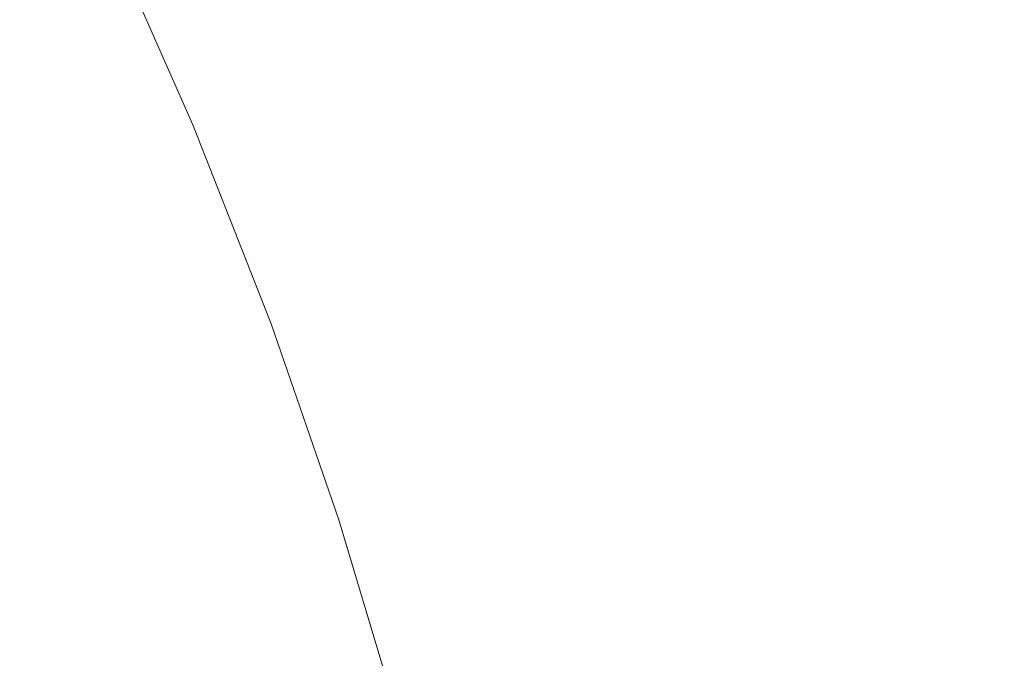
# Model space of a CAD drawing. Header units: centimetres. Extents: x -44.1 to 45.2, y 4.2 to 6.
# Tile 205 of 256: x -14.10372 to -14.09068, y 5.91727 to 5.92573. Entities that reach past the tile are written whole.
import ezdxf

# ---------------------------------------------------------------- set-up
doc = ezdxf.new("R2010")
doc.units = ezdxf.units.CM
doc.header["$LTSCALE"] = 2.54
doc.layers.add('Lucido design-1', color=7, linetype='Continuous')

# ---------------------------------------------------------------- blocks, each defined once
blk = doc.blocks.new('Gruppo-4-1')
at = {"color": 7, "linetype": 'Continuous', "lineweight": 9}
for points, invisible_edges in [([(-14.102609, 5.92701, -2276.72217), (-14.101428, 5.924333, -2276.72217), (-14.101428, 5.924333, -2276.92217), (-14.102294, 5.926296, -2276.92217)], 10), ([(-14.101439, 5.924408, -2276.720561), (-14.101428, 5.924333, -2276.72217), (-14.102609, 5.92701, -2276.72217), (-14.102262, 5.926301, -2276.720553)], 13), ([(-14.103248, 5.926145, -2276.933075), (-14.102993, 5.926187, -2276.931524), (-14.102172, 5.924302, -2276.931524), (-14.102429, 5.924264, -2276.933075)], 15), ([(-14.101955, 5.924335, -2276.929971), (-14.102172, 5.924302, -2276.931524), (-14.102993, 5.926187, -2276.931524), (-14.102776, 5.926221, -2276.929971)], 15), ([(-14.102776, 5.926221, -2276.929971), (-14.102599, 5.92625, -2276.928414), (-14.101777, 5.924361, -2276.928414), (-14.101955, 5.924335, -2276.929971)], 15), ([(-14.101638, 5.924382, -2276.926855), (-14.101777, 5.924361, -2276.928414), (-14.102599, 5.92625, -2276.928414), (-14.102461, 5.926272, -2276.926855)], 15), ([(-14.102461, 5.926272, -2276.926855), (-14.102362, 5.926288, -2276.925294), (-14.101539, 5.924397, -2276.925294), (-14.101638, 5.924382, -2276.926855)], 15), ([(-14.101479, 5.924406, -2276.923732), (-14.101539, 5.924397, -2276.925294), (-14.102362, 5.926288, -2276.925294), (-14.102303, 5.926298, -2276.923732)], 15), ([(-14.102303, 5.926298, -2276.923732), (-14.102294, 5.926296, -2276.92217), (-14.101428, 5.924333, -2276.92217), (-14.101479, 5.924406, -2276.923732)], 13), ([(-14.102262, 5.926301, -2276.720553), (-14.102199, 5.926301, -2276.718938), (-14.101375, 5.924408, -2276.718953), (-14.101439, 5.924408, -2276.720561)], 15), ([(-14.10127, 5.924408, -2276.717346), (-14.101375, 5.924408, -2276.718953), (-14.102199, 5.926301, -2276.718938), (-14.102093, 5.926301, -2276.717323)], 15), ([(-14.102093, 5.926301, -2276.717323), (-14.101945, 5.926301, -2276.71571), (-14.101123, 5.924408, -2276.715741), (-14.10127, 5.924408, -2276.717346)], 15), ([(-14.100934, 5.924408, -2276.714138), (-14.101123, 5.924408, -2276.715741), (-14.101945, 5.926301, -2276.71571), (-14.101755, 5.926301, -2276.714099)], 15), ([(-14.101755, 5.926301, -2276.714099), (-14.101523, 5.926301, -2276.712492), (-14.100703, 5.924408, -2276.712538), (-14.100934, 5.924408, -2276.714138)], 15), ([(-14.100431, 5.924408, -2276.710941), (-14.100703, 5.924408, -2276.712538), (-14.101523, 5.926301, -2276.712492), (-14.10125, 5.926301, -2276.710887)], 15), ([(-14.10125, 5.926301, -2276.710887), (-14.100934, 5.926301, -2276.709287), (-14.100117, 5.924408, -2276.709349), (-14.100431, 5.924408, -2276.710941)], 15), ([(-14.099762, 5.924408, -2276.707761), (-14.100117, 5.924408, -2276.709349), (-14.100934, 5.926301, -2276.709287), (-14.100578, 5.926301, -2276.707692)], 15), ([(-14.100578, 5.926301, -2276.707692), (-14.10018, 5.926301, -2276.706102), (-14.099366, 5.924408, -2276.706178), (-14.099762, 5.924408, -2276.707761)], 15), ([(-14.09893, 5.924408, -2276.704601), (-14.099366, 5.924408, -2276.706178), (-14.10018, 5.926301, -2276.706102), (-14.099742, 5.926301, -2276.704518)], 15), ([(-14.099742, 5.926301, -2276.704518), (-14.099263, 5.926301, -2276.70294), (-14.098453, 5.924408, -2276.703031), (-14.09893, 5.924408, -2276.704601)], 15), ([(-14.097937, 5.924408, -2276.701467), (-14.098453, 5.924408, -2276.703031), (-14.099263, 5.926301, -2276.70294), (-14.098744, 5.926301, -2276.701369)], 15), ([(-14.098744, 5.926301, -2276.701369), (-14.098185, 5.926301, -2276.699805), (-14.097381, 5.924408, -2276.699911), (-14.097937, 5.924408, -2276.701467)], 15), ([(-14.096785, 5.924408, -2276.698363), (-14.097381, 5.924408, -2276.699911), (-14.098185, 5.926301, -2276.699805), (-14.097587, 5.926301, -2276.698249)], 15), ([(-14.097587, 5.926301, -2276.698249), (-14.09695, 5.926301, -2276.696702), (-14.096151, 5.924408, -2276.696823), (-14.096785, 5.924408, -2276.698363)], 15), ([(-14.095479, 5.924408, -2276.695292), (-14.096151, 5.924408, -2276.696823), (-14.09695, 5.926301, -2276.696702), (-14.096274, 5.926301, -2276.695164)], 15), ([(-14.096274, 5.926301, -2276.695164), (-14.09556, 5.926301, -2276.693635), (-14.094769, 5.924408, -2276.693771), (-14.095479, 5.924408, -2276.695292)], 15), ([(-14.094021, 5.924408, -2276.692259), (-14.094769, 5.924408, -2276.693771), (-14.09556, 5.926301, -2276.693635), (-14.094809, 5.926301, -2276.692117)], 15), ([(-14.094809, 5.926301, -2276.692117), (-14.094021, 5.926301, -2276.690608), (-14.093237, 5.924408, -2276.690758), (-14.094021, 5.924408, -2276.692259)], 15), ([(-14.092416, 5.924408, -2276.689268), (-14.093237, 5.924408, -2276.690758), (-14.094021, 5.926301, -2276.690608), (-14.093196, 5.926301, -2276.689111)], 15), ([(-14.093196, 5.926301, -2276.689111), (-14.092336, 5.926301, -2276.687625), (-14.091559, 5.924408, -2276.687789), (-14.092416, 5.924408, -2276.689268)], 15), ([(-14.090668, 5.924408, -2276.686322), (-14.091559, 5.924408, -2276.687789), (-14.092336, 5.926301, -2276.687625), (-14.09144, 5.926301, -2276.686151)], 15), ([(-14.09144, 5.926301, -2276.686151), (-14.090509, 5.926301, -2276.684689), (-14.089741, 5.924408, -2276.684867), (-14.090668, 5.924408, -2276.686322)], 15), ([(45.04592, 5.924403, -2276.225164), (45.04592, 5.926094, -2276.225577), (-43.918995, 5.926094, -2276.225577), (-43.918995, 5.924403, -2276.225164)], 10), ([(-14.103059, 5.92417, -2276.936163), (-14.103432, 5.924115, -2276.9377), (-14.104246, 5.925984, -2276.9377), (-14.103875, 5.926044, -2276.936163)], 15), ([(-14.103875, 5.926044, -2276.936163), (-14.103542, 5.926098, -2276.934621), (-14.102725, 5.92422, -2276.934621), (-14.103059, 5.92417, -2276.936163)], 15), ([(-14.102429, 5.924264, -2276.933075), (-14.102725, 5.92422, -2276.934621), (-14.103542, 5.926098, -2276.934621), (-14.103248, 5.926145, -2276.933075)], 15), ([(-14.104655, 5.925918, -2276.939231), (-14.104246, 5.925984, -2276.9377), (-14.103432, 5.924115, -2276.9377), (-14.103843, 5.924054, -2276.939231)], 15), ([(-43.918995, 5.924403, -2276.225164), (-43.918995, 5.921856, -2276.22454), (45.04592, 5.921856, -2276.22454), (45.04592, 5.924403, -2276.225164)], 10), ([(-14.101955, 5.924335, -2276.929971), (-14.101777, 5.924361, -2276.928414), (-14.101028, 5.922492, -2276.928414), (-14.101207, 5.922467, -2276.929971)], 15), ([(-14.100888, 5.922511, -2276.926855), (-14.101028, 5.922492, -2276.928414), (-14.101777, 5.924361, -2276.928414), (-14.101638, 5.924382, -2276.926855)], 15), ([(-14.101638, 5.924382, -2276.926855), (-14.101539, 5.924397, -2276.925294), (-14.100789, 5.922525, -2276.925294), (-14.100888, 5.922511, -2276.926855)], 15), ([(-14.100729, 5.922533, -2276.923732), (-14.100789, 5.922525, -2276.925294), (-14.101539, 5.924397, -2276.925294), (-14.101479, 5.924406, -2276.923732)], 15), ([(-14.101479, 5.924406, -2276.923732), (-14.101428, 5.924333, -2276.92217), (-14.100721, 5.922531, -2276.92217), (-14.100729, 5.922533, -2276.923732)], 13), ([(-14.101439, 5.924408, -2276.720561), (-14.101375, 5.924408, -2276.718953), (-14.100625, 5.922535, -2276.718967), (-14.100688, 5.922535, -2276.720568)], 15), ([(-14.100688, 5.922535, -2276.720568), (-14.100394, 5.921699, -2276.72217), (-14.101428, 5.924333, -2276.72217), (-14.101439, 5.924408, -2276.720561)], 13), ([(-14.10052, 5.922535, -2276.717367), (-14.100625, 5.922535, -2276.718967), (-14.101375, 5.924408, -2276.718953), (-14.10127, 5.924408, -2276.717346)], 15), ([(-14.10127, 5.924408, -2276.717346), (-14.101123, 5.924408, -2276.715741), (-14.100374, 5.922535, -2276.715769), (-14.10052, 5.922535, -2276.717367)], 15), ([(-14.100186, 5.922535, -2276.714173), (-14.100374, 5.922535, -2276.715769), (-14.101123, 5.924408, -2276.715741), (-14.100934, 5.924408, -2276.714138)], 15), ([(-14.100934, 5.924408, -2276.714138), (-14.100703, 5.924408, -2276.712538), (-14.099956, 5.922535, -2276.712579), (-14.100186, 5.922535, -2276.714173)], 15), ([(-14.099685, 5.922535, -2276.71099), (-14.099956, 5.922535, -2276.712579), (-14.100703, 5.924408, -2276.712538), (-14.100431, 5.924408, -2276.710941)], 15), ([(-14.100431, 5.924408, -2276.710941), (-14.100117, 5.924408, -2276.709349), (-14.099372, 5.922535, -2276.709404), (-14.099685, 5.922535, -2276.71099)], 15), ([(-14.099019, 5.922535, -2276.707824), (-14.099372, 5.922535, -2276.709404), (-14.100117, 5.924408, -2276.709349), (-14.099762, 5.924408, -2276.707761)], 15), ([(-14.099762, 5.924408, -2276.707761), (-14.099366, 5.924408, -2276.706178), (-14.098625, 5.922535, -2276.706248), (-14.099019, 5.922535, -2276.707824)], 15), ([(-14.098191, 5.922535, -2276.704678), (-14.098625, 5.922535, -2276.706248), (-14.099366, 5.924408, -2276.706178), (-14.09893, 5.924408, -2276.704601)], 15), ([(-14.09893, 5.924408, -2276.704601), (-14.098453, 5.924408, -2276.703031), (-14.097716, 5.922535, -2276.703114), (-14.098191, 5.922535, -2276.704678)], 15), ([(-14.097202, 5.922535, -2276.701557), (-14.097716, 5.922535, -2276.703114), (-14.098453, 5.924408, -2276.703031), (-14.097937, 5.924408, -2276.701467)], 15), ([(-14.097937, 5.924408, -2276.701467), (-14.097381, 5.924408, -2276.699911), (-14.096648, 5.922535, -2276.700008), (-14.097202, 5.922535, -2276.701557)], 15), ([(-14.096055, 5.922535, -2276.698467), (-14.096648, 5.922535, -2276.700008), (-14.097381, 5.924408, -2276.699911), (-14.096785, 5.924408, -2276.698363)], 15), ([(-14.096785, 5.924408, -2276.698363), (-14.096151, 5.924408, -2276.696823), (-14.095424, 5.922535, -2276.696933), (-14.096055, 5.922535, -2276.698467)], 15), ([(-14.094754, 5.922535, -2276.695409), (-14.095424, 5.922535, -2276.696933), (-14.096151, 5.924408, -2276.696823), (-14.095479, 5.924408, -2276.695292)], 15), ([(-14.095479, 5.924408, -2276.695292), (-14.094769, 5.924408, -2276.693771), (-14.094047, 5.922535, -2276.693894), (-14.094754, 5.922535, -2276.695409)], 15), ([(-14.093303, 5.922535, -2276.692389), (-14.094047, 5.922535, -2276.693894), (-14.094769, 5.924408, -2276.693771), (-14.094021, 5.924408, -2276.692259)], 15), ([(-14.094021, 5.924408, -2276.692259), (-14.093237, 5.924408, -2276.690758), (-14.092522, 5.922535, -2276.690895), (-14.093303, 5.922535, -2276.692389)], 15), ([(-14.091705, 5.922535, -2276.689411), (-14.092522, 5.922535, -2276.690895), (-14.093237, 5.924408, -2276.690758), (-14.092416, 5.924408, -2276.689268)], 15), ([(-14.092416, 5.924408, -2276.689268), (-14.091559, 5.924408, -2276.687789), (-14.090852, 5.922535, -2276.687939), (-14.091705, 5.922535, -2276.689411)], 15), ([(-14.089964, 5.922535, -2276.686478), (-14.090852, 5.922535, -2276.687939), (-14.091559, 5.924408, -2276.687789), (-14.090668, 5.924408, -2276.686322)], 15), ([(-14.103059, 5.92417, -2276.936163), (-14.102725, 5.92422, -2276.934621), (-14.10198, 5.922362, -2276.934621), (-14.102316, 5.922316, -2276.936163)], 15), ([(-14.101683, 5.922402, -2276.933075), (-14.10198, 5.922362, -2276.934621), (-14.102725, 5.92422, -2276.934621), (-14.102429, 5.924264, -2276.933075)], 15), ([(-14.102429, 5.924264, -2276.933075), (-14.102172, 5.924302, -2276.931524), (-14.101425, 5.922438, -2276.931524), (-14.101683, 5.922402, -2276.933075)], 15), ([(-14.101207, 5.922467, -2276.929971), (-14.101425, 5.922438, -2276.931524), (-14.102172, 5.924302, -2276.931524), (-14.101955, 5.924335, -2276.929971)], 15), ([(-14.100721, 5.922531, -2276.92217), (-14.101428, 5.924333, -2276.92217), (-14.101428, 5.924333, -2276.72217), (-14.100394, 5.921699, -2276.72217)], 10), ([(-14.103843, 5.924054, -2276.939231), (-14.103432, 5.924115, -2276.9377), (-14.102691, 5.922265, -2276.9377), (-14.103104, 5.922208, -2276.939231)], 15), ([(-14.102316, 5.922316, -2276.936163), (-14.102691, 5.922265, -2276.9377), (-14.103432, 5.924115, -2276.9377), (-14.103059, 5.92417, -2276.936163)], 15), ([(-14.104779, 5.923914, -2276.942275), (-14.104292, 5.923987, -2276.940757), (-14.103555, 5.922146, -2276.940757), (-14.104044, 5.92208, -2276.942275)], 15), ([(-14.103104, 5.922208, -2276.939231), (-14.103555, 5.922146, -2276.940757), (-14.104292, 5.923987, -2276.940757), (-14.103843, 5.924054, -2276.939231)], 15), ([(-14.100888, 5.922511, -2276.926855), (-14.100789, 5.922525, -2276.925294), (-14.100109, 5.920673, -2276.925294), (-14.100209, 5.92066, -2276.926855)], 15), ([(-14.100049, 5.92068, -2276.923732), (-14.100109, 5.920673, -2276.925294), (-14.100789, 5.922525, -2276.925294), (-14.100729, 5.922533, -2276.923732)], 15), ([(-14.100729, 5.922533, -2276.923732), (-14.100721, 5.922531, -2276.92217), (-14.100394, 5.921699, -2276.92217)], 9), ([(-14.100394, 5.921699, -2276.92217), (-14.100049, 5.92068, -2276.923732), (-14.100729, 5.922533, -2276.923732)], 11), ([(-14.100394, 5.921699, -2276.72217), (-14.100394, 5.921699, -2276.92217), (-14.100721, 5.922531, -2276.92217)], 9), ([(-14.100688, 5.922535, -2276.720568), (-14.100625, 5.922535, -2276.718967), (-14.099946, 5.920683, -2276.71898), (-14.100008, 5.920683, -2276.720574)], 15), ([(-14.100008, 5.920683, -2276.720574), (-14.100394, 5.921699, -2276.72217), (-14.100688, 5.922535, -2276.720568)], 11), ([(-14.099841, 5.920683, -2276.717386), (-14.099946, 5.920683, -2276.71898), (-14.100625, 5.922535, -2276.718967), (-14.10052, 5.922535, -2276.717367)], 15), ([(-14.10052, 5.922535, -2276.717367), (-14.100374, 5.922535, -2276.715769), (-14.099695, 5.920683, -2276.715794), (-14.099841, 5.920683, -2276.717386)], 15), ([(-14.099508, 5.920683, -2276.714204), (-14.099695, 5.920683, -2276.715794), (-14.100374, 5.922535, -2276.715769), (-14.100186, 5.922535, -2276.714173)], 15), ([(-14.100186, 5.922535, -2276.714173), (-14.099956, 5.922535, -2276.712579), (-14.099279, 5.920683, -2276.712617), (-14.099508, 5.920683, -2276.714204)], 15), ([(-14.099009, 5.920683, -2276.711034), (-14.099279, 5.920683, -2276.712617), (-14.099956, 5.922535, -2276.712579), (-14.099685, 5.922535, -2276.71099)], 15), ([(-14.099685, 5.922535, -2276.71099), (-14.099372, 5.922535, -2276.709404), (-14.098698, 5.920683, -2276.709455), (-14.099009, 5.920683, -2276.711034)], 15), ([(-14.098346, 5.920683, -2276.70788), (-14.098698, 5.920683, -2276.709455), (-14.099372, 5.922535, -2276.709404), (-14.099019, 5.922535, -2276.707824)], 15), ([(-14.099019, 5.922535, -2276.707824), (-14.098625, 5.922535, -2276.706248), (-14.097953, 5.920683, -2276.706311), (-14.098346, 5.920683, -2276.70788)], 15), ([(-14.09752, 5.920683, -2276.704747), (-14.097953, 5.920683, -2276.706311), (-14.098625, 5.922535, -2276.706248), (-14.098191, 5.922535, -2276.704678)], 15), ([(-14.098191, 5.922535, -2276.704678), (-14.097716, 5.922535, -2276.703114), (-14.097048, 5.920683, -2276.70319), (-14.09752, 5.920683, -2276.704747)], 15), ([(-14.096536, 5.920683, -2276.701639), (-14.097048, 5.920683, -2276.70319), (-14.097716, 5.922535, -2276.703114), (-14.097202, 5.922535, -2276.701557)], 15), ([(-14.097202, 5.922535, -2276.701557), (-14.096648, 5.922535, -2276.700008), (-14.095984, 5.920683, -2276.700096), (-14.096536, 5.920683, -2276.701639)], 15), ([(-14.095394, 5.920683, -2276.69856), (-14.095984, 5.920683, -2276.700096), (-14.096648, 5.922535, -2276.700008), (-14.096055, 5.922535, -2276.698467)], 15), ([(-14.096055, 5.922535, -2276.698467), (-14.095424, 5.922535, -2276.696933), (-14.094765, 5.920683, -2276.697033), (-14.095394, 5.920683, -2276.69856)], 15), ([(-14.094098, 5.920683, -2276.695515), (-14.094765, 5.920683, -2276.697033), (-14.095424, 5.922535, -2276.696933), (-14.094754, 5.922535, -2276.695409)], 15), ([(-14.094754, 5.922535, -2276.695409), (-14.094047, 5.922535, -2276.693894), (-14.093394, 5.920683, -2276.694006), (-14.094098, 5.920683, -2276.695515)], 15), ([(-14.092652, 5.920683, -2276.692507), (-14.093394, 5.920683, -2276.694006), (-14.094047, 5.922535, -2276.693894), (-14.093303, 5.922535, -2276.692389)], 15), ([(-14.093303, 5.922535, -2276.692389), (-14.092522, 5.922535, -2276.690895), (-14.091874, 5.920683, -2276.691019), (-14.092652, 5.920683, -2276.692507)], 15), ([(-14.09106, 5.920683, -2276.689541), (-14.091874, 5.920683, -2276.691019), (-14.092522, 5.922535, -2276.690895), (-14.091705, 5.922535, -2276.689411)], 15), ([(-14.091705, 5.922535, -2276.689411), (-14.090852, 5.922535, -2276.687939), (-14.090211, 5.920683, -2276.688074), (-14.09106, 5.920683, -2276.689541)], 15), ([(-14.089326, 5.920683, -2276.686619), (-14.090211, 5.920683, -2276.688074), (-14.090852, 5.922535, -2276.687939), (-14.089964, 5.922535, -2276.686478)], 15), ([(-14.101007, 5.920561, -2276.933075), (-14.101305, 5.920523, -2276.934621), (-14.10198, 5.922362, -2276.934621), (-14.101683, 5.922402, -2276.933075)], 15), ([(-14.101683, 5.922402, -2276.933075), (-14.101425, 5.922438, -2276.931524), (-14.100748, 5.920593, -2276.931524), (-14.101007, 5.920561, -2276.933075)], 15), ([(-14.100529, 5.92062, -2276.929971), (-14.100748, 5.920593, -2276.931524), (-14.101425, 5.922438, -2276.931524), (-14.101207, 5.922467, -2276.929971)], 15), ([(-14.101207, 5.922467, -2276.929971), (-14.101028, 5.922492, -2276.928414), (-14.100349, 5.920643, -2276.928414), (-14.100529, 5.92062, -2276.929971)], 15), ([(-14.100209, 5.92066, -2276.926855), (-14.100349, 5.920643, -2276.928414), (-14.101028, 5.922492, -2276.928414), (-14.100888, 5.922511, -2276.926855)], 15), ([(-14.103104, 5.922208, -2276.939231), (-14.102691, 5.922265, -2276.9377), (-14.102019, 5.920434, -2276.9377), (-14.102434, 5.920382, -2276.939231)], 15), ([(-14.101643, 5.920481, -2276.936163), (-14.102019, 5.920434, -2276.9377), (-14.102691, 5.922265, -2276.9377), (-14.102316, 5.922316, -2276.936163)], 15), ([(-14.102316, 5.922316, -2276.936163), (-14.10198, 5.922362, -2276.934621), (-14.101305, 5.920523, -2276.934621), (-14.101643, 5.920481, -2276.936163)], 15), ([(-14.104044, 5.92208, -2276.942275), (-14.103555, 5.922146, -2276.940757), (-14.102887, 5.920326, -2276.940757), (-14.103378, 5.920265, -2276.942275)], 15), ([(-14.102434, 5.920382, -2276.939231), (-14.102887, 5.920326, -2276.940757), (-14.103555, 5.922146, -2276.940757), (-14.103104, 5.922208, -2276.939231)], 15), ([(-14.103378, 5.920265, -2276.942275), (-14.103906, 5.920199, -2276.943786), (-14.10457, 5.922008, -2276.943786), (-14.104044, 5.92208, -2276.942275)], 15), ([(45.04592, 5.920679, -2276.224306), (45.04592, 5.921856, -2276.22454), (-43.918995, 5.921856, -2276.22454), (-43.918995, 5.920679, -2276.224306)], 10), ([(-14.100394, 5.921699, -2276.92217), (-14.100394, 5.921699, -2276.72217), (-14.099498, 5.919104, -2276.72217), (-14.099498, 5.919104, -2276.92217)], 5), ([(-14.099498, 5.919104, -2276.72217), (-14.100394, 5.921699, -2276.72217), (-14.100008, 5.920683, -2276.720574)], 10), ([(-14.100049, 5.92068, -2276.923732), (-14.100394, 5.921699, -2276.92217), (-14.099498, 5.919104, -2276.92217)], 9), ([(-43.918995, 5.920679, -2276.224306), (-43.918995, 5.917577, -2276.223689), (45.04592, 5.917577, -2276.223689), (45.04592, 5.920679, -2276.224306)], 10), ([(-14.101007, 5.920561, -2276.933075), (-14.100748, 5.920593, -2276.931524), (-14.100139, 5.918769, -2276.931524), (-14.100399, 5.91874, -2276.933075)], 15), ([(-14.099919, 5.918794, -2276.929971), (-14.100139, 5.918769, -2276.931524), (-14.100748, 5.920593, -2276.931524), (-14.100529, 5.92062, -2276.929971)], 15), ([(-14.100529, 5.92062, -2276.929971), (-14.100349, 5.920643, -2276.928414), (-14.099738, 5.918814, -2276.928414), (-14.099919, 5.918794, -2276.929971)], 15), ([(-14.099598, 5.91883, -2276.926855), (-14.099738, 5.918814, -2276.928414), (-14.100349, 5.920643, -2276.928414), (-14.100209, 5.92066, -2276.926855)], 15), ([(-14.100209, 5.92066, -2276.926855), (-14.100109, 5.920673, -2276.925294), (-14.099497, 5.918842, -2276.925294), (-14.099598, 5.91883, -2276.926855)], 15), ([(-14.099437, 5.918848, -2276.923732), (-14.099497, 5.918842, -2276.925294), (-14.100109, 5.920673, -2276.925294), (-14.100049, 5.92068, -2276.923732)], 15), ([(-14.099498, 5.919104, -2276.92217), (-14.099437, 5.918848, -2276.923732), (-14.100049, 5.92068, -2276.923732)], 11), ([(-14.100008, 5.920683, -2276.720574), (-14.099946, 5.920683, -2276.71898), (-14.099334, 5.918851, -2276.718991), (-14.099396, 5.918851, -2276.72058)], 15), ([(-14.100008, 5.920683, -2276.720574), (-14.099396, 5.918851, -2276.72058), (-14.099498, 5.919104, -2276.72217)], 11), ([(-14.09923, 5.918851, -2276.717403), (-14.099334, 5.918851, -2276.718991), (-14.099946, 5.920683, -2276.71898), (-14.099841, 5.920683, -2276.717386)], 15), ([(-14.099841, 5.920683, -2276.717386), (-14.099695, 5.920683, -2276.715794), (-14.099084, 5.918851, -2276.715817), (-14.09923, 5.918851, -2276.717403)], 15), ([(-14.098898, 5.918851, -2276.714233), (-14.099084, 5.918851, -2276.715817), (-14.099695, 5.920683, -2276.715794), (-14.099508, 5.920683, -2276.714204)], 15), ([(-14.099508, 5.920683, -2276.714204), (-14.099279, 5.920683, -2276.712617), (-14.09867, 5.918851, -2276.712652), (-14.098898, 5.918851, -2276.714233)], 15), ([(-14.0984, 5.918851, -2276.711074), (-14.09867, 5.918851, -2276.712652), (-14.099279, 5.920683, -2276.712617), (-14.099009, 5.920683, -2276.711034)], 15), ([(-14.099009, 5.920683, -2276.711034), (-14.098698, 5.920683, -2276.709455), (-14.09809, 5.918851, -2276.7095), (-14.0984, 5.918851, -2276.711074)], 15), ([(-14.09774, 5.918851, -2276.707931), (-14.09809, 5.918851, -2276.7095), (-14.098698, 5.920683, -2276.709455), (-14.098346, 5.920683, -2276.70788)], 15), ([(-14.098346, 5.920683, -2276.70788), (-14.097953, 5.920683, -2276.706311), (-14.097349, 5.918851, -2276.706368), (-14.09774, 5.918851, -2276.707931)], 15), ([(-14.096917, 5.918851, -2276.704809), (-14.097349, 5.918851, -2276.706368), (-14.097953, 5.920683, -2276.706311), (-14.09752, 5.920683, -2276.704747)], 15), ([(-14.09752, 5.920683, -2276.704747), (-14.097048, 5.920683, -2276.70319), (-14.096446, 5.918851, -2276.703258), (-14.096917, 5.918851, -2276.704809)], 15), ([(-14.095936, 5.918851, -2276.701713), (-14.096446, 5.918851, -2276.703258), (-14.097048, 5.920683, -2276.70319), (-14.096536, 5.920683, -2276.701639)], 15), ([(-14.096536, 5.920683, -2276.701639), (-14.095984, 5.920683, -2276.700096), (-14.095386, 5.918851, -2276.700175), (-14.095936, 5.918851, -2276.701713)], 15), ([(-14.094798, 5.918851, -2276.698645), (-14.095386, 5.918851, -2276.700175), (-14.095984, 5.920683, -2276.700096), (-14.095394, 5.920683, -2276.69856)], 15), ([(-14.095394, 5.920683, -2276.69856), (-14.094765, 5.920683, -2276.697033), (-14.094172, 5.918851, -2276.697123), (-14.094798, 5.918851, -2276.698645)], 15), ([(-14.093507, 5.918851, -2276.69561), (-14.094172, 5.918851, -2276.697123), (-14.094765, 5.920683, -2276.697033), (-14.094098, 5.920683, -2276.695515)], 15), ([(-14.094098, 5.920683, -2276.695515), (-14.093394, 5.920683, -2276.694006), (-14.092805, 5.918851, -2276.694107), (-14.093507, 5.918851, -2276.69561)], 15), ([(-14.092066, 5.918851, -2276.692613), (-14.092805, 5.918851, -2276.694107), (-14.093394, 5.920683, -2276.694006), (-14.092652, 5.920683, -2276.692507)], 15), ([(-14.092652, 5.920683, -2276.692507), (-14.091874, 5.920683, -2276.691019), (-14.091291, 5.918851, -2276.69113), (-14.092066, 5.918851, -2276.692613)], 15), ([(-14.09048, 5.918851, -2276.689658), (-14.091291, 5.918851, -2276.69113), (-14.091874, 5.920683, -2276.691019), (-14.09106, 5.920683, -2276.689541)], 15), ([(-14.09106, 5.920683, -2276.689541), (-14.090211, 5.920683, -2276.688074), (-14.089634, 5.918851, -2276.688196), (-14.09048, 5.918851, -2276.689658)], 15), ([(-14.101037, 5.918667, -2276.936163), (-14.101414, 5.918625, -2276.9377), (-14.102019, 5.920434, -2276.9377), (-14.101643, 5.920481, -2276.936163)], 15), ([(-14.101643, 5.920481, -2276.936163), (-14.101305, 5.920523, -2276.934621), (-14.100698, 5.918706, -2276.934621), (-14.101037, 5.918667, -2276.936163)], 15), ([(-14.100399, 5.91874, -2276.933075), (-14.100698, 5.918706, -2276.934621), (-14.101305, 5.920523, -2276.934621), (-14.101007, 5.920561, -2276.933075)], 15), ([(-14.103378, 5.920265, -2276.942275), (-14.102887, 5.920326, -2276.940757), (-14.102285, 5.918526, -2276.940757), (-14.102778, 5.91847, -2276.942275)], 15), ([(-14.101831, 5.918577, -2276.939231), (-14.102285, 5.918526, -2276.940757), (-14.102887, 5.920326, -2276.940757), (-14.102434, 5.920382, -2276.939231)], 15), ([(-14.102434, 5.920382, -2276.939231), (-14.102019, 5.920434, -2276.9377), (-14.101414, 5.918625, -2276.9377), (-14.101831, 5.918577, -2276.939231)], 15), ([(-14.104472, 5.920128, -2276.94529), (-14.103906, 5.920199, -2276.943786), (-14.103309, 5.91841, -2276.943786), (-14.103877, 5.918346, -2276.94529)], 15), ([(-14.102778, 5.91847, -2276.942275), (-14.103309, 5.91841, -2276.943786), (-14.103906, 5.920199, -2276.943786), (-14.103378, 5.920265, -2276.942275)], 15), ([(-14.099498, 5.919104, -2276.72217), (-14.098731, 5.916545, -2276.72217), (-14.098731, 5.916545, -2276.92217), (-14.099422, 5.918849, -2276.92217)], 10), ([(-14.099422, 5.918849, -2276.92217), (-14.099498, 5.919104, -2276.92217), (-14.099498, 5.919104, -2276.72217)], 10), ([(-14.09885, 5.91704, -2276.720585), (-14.098731, 5.916545, -2276.72217), (-14.099498, 5.919104, -2276.72217), (-14.099396, 5.918851, -2276.72058)], 13), ([(-14.099498, 5.919104, -2276.92217), (-14.099422, 5.918849, -2276.92217), (-14.099437, 5.918848, -2276.923732)], 10), ([(-14.100399, 5.91874, -2276.933075), (-14.100139, 5.918769, -2276.931524), (-14.099595, 5.916967, -2276.931524), (-14.099855, 5.91694, -2276.933075)], 15), ([(-14.099374, 5.916989, -2276.929971), (-14.099595, 5.916967, -2276.931524), (-14.100139, 5.918769, -2276.931524), (-14.099919, 5.918794, -2276.929971)], 15), ([(-14.099919, 5.918794, -2276.929971), (-14.099738, 5.918814, -2276.928414), (-14.099193, 5.917007, -2276.928414), (-14.099374, 5.916989, -2276.929971)], 15), ([(-14.099052, 5.917022, -2276.926855), (-14.099193, 5.917007, -2276.928414), (-14.099738, 5.918814, -2276.928414), (-14.099598, 5.91883, -2276.926855)], 15), ([(-14.099598, 5.91883, -2276.926855), (-14.099497, 5.918842, -2276.925294), (-14.098951, 5.917032, -2276.925294), (-14.099052, 5.917022, -2276.926855)], 15), ([(-14.098891, 5.917038, -2276.923732), (-14.098951, 5.917032, -2276.925294), (-14.099497, 5.918842, -2276.925294), (-14.099437, 5.918848, -2276.923732)], 15), ([(-14.099437, 5.918848, -2276.923732), (-14.099422, 5.918849, -2276.92217), (-14.098731, 5.916545, -2276.92217), (-14.098891, 5.917038, -2276.923732)], 13), ([(-14.099396, 5.918851, -2276.72058), (-14.099334, 5.918851, -2276.718991), (-14.098788, 5.91704, -2276.719001), (-14.09885, 5.91704, -2276.720585)], 15), ([(-14.098684, 5.91704, -2276.717418), (-14.098788, 5.91704, -2276.719001), (-14.099334, 5.918851, -2276.718991), (-14.09923, 5.918851, -2276.717403)], 15), ([(-14.09923, 5.918851, -2276.717403), (-14.099084, 5.918851, -2276.715817), (-14.098539, 5.91704, -2276.715837), (-14.098684, 5.91704, -2276.717418)], 15), ([(-14.098353, 5.91704, -2276.714258), (-14.098539, 5.91704, -2276.715837), (-14.099084, 5.918851, -2276.715817), (-14.098898, 5.918851, -2276.714233)], 15), ([(-14.098898, 5.918851, -2276.714233), (-14.09867, 5.918851, -2276.712652), (-14.098125, 5.91704, -2276.712682), (-14.098353, 5.91704, -2276.714258)], 15), ([(-14.097857, 5.91704, -2276.71111), (-14.098125, 5.91704, -2276.712682), (-14.09867, 5.918851, -2276.712652), (-14.0984, 5.918851, -2276.711074)], 15), ([(-14.0984, 5.918851, -2276.711074), (-14.09809, 5.918851, -2276.7095), (-14.097548, 5.91704, -2276.709541), (-14.097857, 5.91704, -2276.71111)], 15), ([(-14.097199, 5.91704, -2276.707977), (-14.097548, 5.91704, -2276.709541), (-14.09809, 5.918851, -2276.7095), (-14.09774, 5.918851, -2276.707931)], 15), ([(-14.09774, 5.918851, -2276.707931), (-14.097349, 5.918851, -2276.706368), (-14.096809, 5.91704, -2276.706418), (-14.097199, 5.91704, -2276.707977)], 15), ([(-14.096379, 5.91704, -2276.704865), (-14.096809, 5.91704, -2276.706418), (-14.097349, 5.918851, -2276.706368), (-14.096917, 5.918851, -2276.704809)], 15), ([(-14.096917, 5.918851, -2276.704809), (-14.096446, 5.918851, -2276.703258), (-14.095909, 5.91704, -2276.703318), (-14.096379, 5.91704, -2276.704865)], 15), ([(-14.095401, 5.91704, -2276.701778), (-14.095909, 5.91704, -2276.703318), (-14.096446, 5.918851, -2276.703258), (-14.095936, 5.918851, -2276.701713)], 15), ([(-14.095936, 5.918851, -2276.701713), (-14.095386, 5.918851, -2276.700175), (-14.094853, 5.91704, -2276.700245), (-14.095401, 5.91704, -2276.701778)], 15), ([(-14.094266, 5.91704, -2276.69872), (-14.094853, 5.91704, -2276.700245), (-14.095386, 5.918851, -2276.700175), (-14.094798, 5.918851, -2276.698645)], 15), ([(-14.094798, 5.918851, -2276.698645), (-14.094172, 5.918851, -2276.697123), (-14.093642, 5.91704, -2276.697204), (-14.094266, 5.91704, -2276.69872)], 15), ([(-14.092979, 5.91704, -2276.695696), (-14.093642, 5.91704, -2276.697204), (-14.094172, 5.918851, -2276.697123), (-14.093507, 5.918851, -2276.69561)], 15), ([(-14.093507, 5.918851, -2276.69561), (-14.092805, 5.918851, -2276.694107), (-14.09228, 5.91704, -2276.694197), (-14.092979, 5.91704, -2276.695696)], 15), ([(-14.091543, 5.91704, -2276.692708), (-14.09228, 5.91704, -2276.694197), (-14.092805, 5.918851, -2276.694107), (-14.092066, 5.918851, -2276.692613)], 15), ([(-14.092066, 5.918851, -2276.692613), (-14.091291, 5.918851, -2276.69113), (-14.090771, 5.91704, -2276.69123), (-14.091543, 5.91704, -2276.692708)], 15), ([(-14.089962, 5.91704, -2276.689762), (-14.090771, 5.91704, -2276.69123), (-14.091291, 5.918851, -2276.69113), (-14.09048, 5.918851, -2276.689658)], 15), ([(-14.101831, 5.918577, -2276.939231), (-14.101414, 5.918625, -2276.9377), (-14.100874, 5.916836, -2276.9377), (-14.101292, 5.916794, -2276.939231)], 15), ([(-14.100495, 5.916875, -2276.936163), (-14.100874, 5.916836, -2276.9377), (-14.101414, 5.918625, -2276.9377), (-14.101037, 5.918667, -2276.936163)], 15), ([(-14.101037, 5.918667, -2276.936163), (-14.100698, 5.918706, -2276.934621), (-14.100156, 5.916909, -2276.934621), (-14.100495, 5.916875, -2276.936163)], 15), ([(-14.099855, 5.91694, -2276.933075), (-14.100156, 5.916909, -2276.934621), (-14.100698, 5.918706, -2276.934621), (-14.100399, 5.91874, -2276.933075)], 15), ([(-14.102778, 5.91847, -2276.942275), (-14.102285, 5.918526, -2276.940757), (-14.101748, 5.916747, -2276.940757), (-14.102243, 5.916697, -2276.942275)], 15), ([(-14.101292, 5.916794, -2276.939231), (-14.101748, 5.916747, -2276.940757), (-14.102285, 5.918526, -2276.940757), (-14.101831, 5.918577, -2276.939231)], 15), ([(-14.103877, 5.918346, -2276.94529), (-14.103309, 5.91841, -2276.943786), (-14.102775, 5.916642, -2276.943786), (-14.103345, 5.916584, -2276.94529)], 15), ([(-14.102243, 5.916697, -2276.942275), (-14.102775, 5.916642, -2276.943786), (-14.103309, 5.91841, -2276.943786), (-14.102778, 5.91847, -2276.942275)], 15), ([(-14.103345, 5.916584, -2276.94529), (-14.103952, 5.916523, -2276.946785), (-14.104482, 5.918277, -2276.946785), (-14.103877, 5.918346, -2276.94529)], 15), ([(45.04592, 5.913486, -2276.22306), (45.04592, 5.917577, -2276.223689), (-43.918995, 5.917577, -2276.223689), (-43.918995, 5.913486, -2276.22306)], 10)]:
    blk.add_3dface(points, dxfattribs=dict(at, invisible_edges=invisible_edges))
blk = doc.blocks.new('Gruppo-5-1')
at = {"color": 7}
blk.add_blockref('Gruppo-4-1', (0, 0), dxfattribs=at)

msp = doc.modelspace()

# ---------------------------------------------------------------- block references
at = {"layer": 'Lucido design-1', "color": 7}
msp.add_blockref('Gruppo-5-1', (0, 0), dxfattribs=at)

doc.saveas('drawing.dxf')
